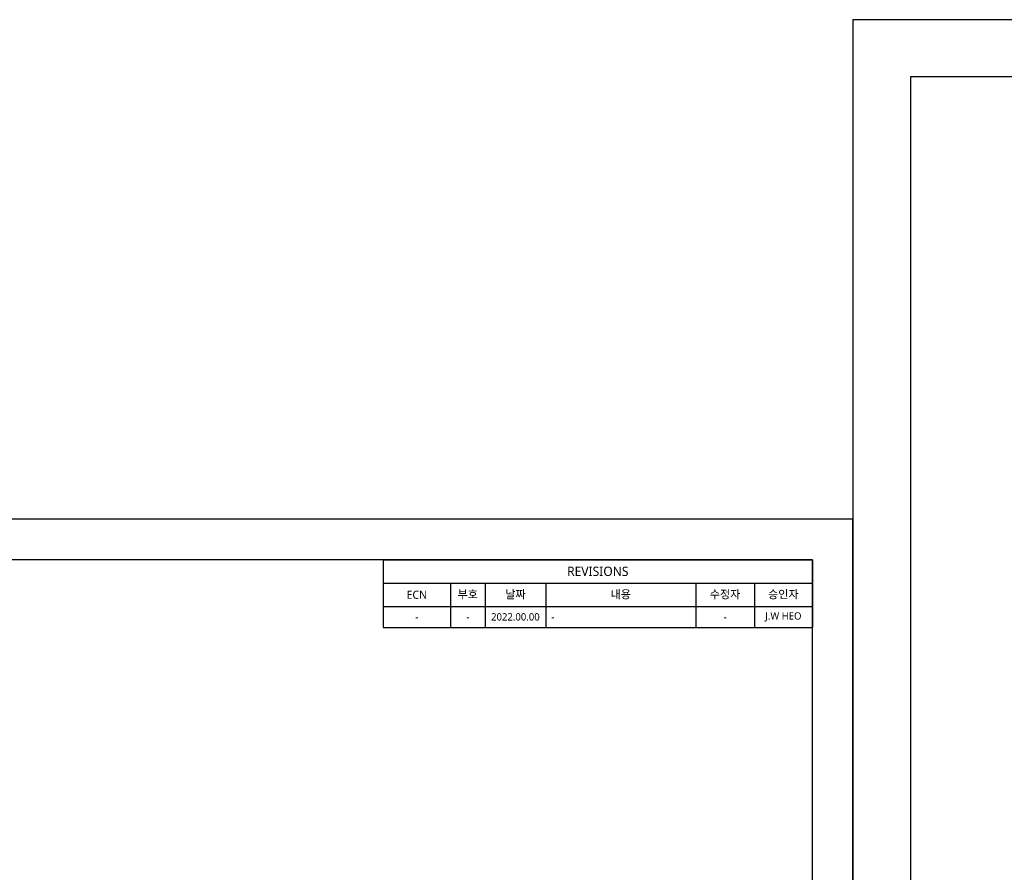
# Model space of a CAD drawing. Header units: millimetres. Extents: x 0 to 4378, y 0 to 2376.
# Tile 139 of 212: x 3579 to 3821, y 210 to 420. Entities that reach past the tile are written whole.
import ezdxf
from ezdxf.enums import TextEntityAlignment as Align

# ---------------------------------------------------------------- set-up
doc = ezdxf.new("R2010")
doc.units = ezdxf.units.MM
doc.header["$LTSCALE"] = 0.2
doc.layers.add('05_Section Line', color=3, linetype='Continuous')
doc.styles.add('Rainbow-2.5 Style', font='malgunsl.ttf')
doc.styles.add('Rainbow-4.0 Style', font='malgunsl.ttf')

# ---------------------------------------------------------------- blocks, each defined once
blk = doc.blocks.new('*T150')
at = {"color": 2, "transparency": 16777216}
for p, q in [((0, 0), (105.7, 0)), ((0, 0), (0, -16.67)), ((105.7, 0), (105.7, -16.67)), ((0, -5.77), (105.7, -5.77)), ((16.54, -5.77), (16.54, -16.67)), ((25.09, -5.77), (25.09, -16.67)), ((40.01, -5.77), (40.01, -16.67)), ((76.99, -5.77), (76.99, -16.67)), ((91.41, -5.77), (91.41, -16.67)), ((0, -11.54), (105.7, -11.54)), ((0, -16.67), (105.7, -16.67))]:
    blk.add_line(p, q, dxfattribs=at)
at = {"transparency": 16777216, "insert": (52.85, -2.88), "char_height": 2.277, "width": 102.9679, "attachment_point": 5, "style": 'Rainbow-2.5 Style'}
blk.add_mtext('REVISIONS', dxfattribs=at)
at = {"color": 7, "transparency": 16777216, "char_height": 2, "attachment_point": 5, "style": 'Rainbow-2.5 Style'}
for s, insert, width in [('부호', (20.82, -8.65), 5.8198), ('날짜', (32.55, -8.65), 12.1814), ('내용', (58.5, -8.65), 34.2539), ('수정자', (84.2, -8.65), 11.6854), ('승인자', (98.56, -8.65), 11.5568), ('ECN', (8.27, -8.65), 13.8104)]:
    blk.add_mtext(s, dxfattribs=dict(at, insert=insert, width=width))
at = {"color": 4, "transparency": 16777216, "char_height": 1.8, "style": 'Rainbow-2.5 Style'}
for s, insert, width, attachment_point in [('-', (8.27, -14.1), 13.8104, 5), ('-', (20.82, -14.1), 5.8198, 5), ('2022.00.00', (32.55, -14.1), 12.1814, 5), ('-', (41.37, -14.1), 34.2539, 4), ('-', (84.2, -14.1), 11.6854, 5), ('J.W HEO', (98.56, -14.1), 11.5568, 5)]:
    blk.add_mtext(s, dxfattribs=dict(at, insert=insert, width=width, attachment_point=attachment_point))
blk = doc.blocks.new('A$C04cd0c3c1123')
blk.add_lwpolyline([(0, 0), (420, 0), (420, 297), (0, 297)], close=True)
at = {"layer": '05_Section Line', "linetype": 'Continuous'}
blk.add_lwpolyline([(410, 10), (410, 287), (10, 287), (10, 10)], close=True, dxfattribs=at)
at = {"linetype": 'Continuous', "style": 'Rainbow-2.5 Style'}
for tag, p in [('PART_NAME', (371.5, 54.62)), ('DRAWING_NO', (364.5, 45.87)), ('REV', (401.25, 45.87)), ('제도', (383.75, 37.06)), ('DATE_1', (401.25, 37.06)), ('SCALE', (340, 34.5)), ('MATERIAL', (361, 34.5)), ('검도', (383.75, 30.06)), ('DATE_2', (401.25, 30.06)), ('승인', (383.75, 23.06)), ('DATE_3', (401.25, 23.06)), ('REFERENCE', (361, 20.5)), ('PAGE', (383.75, 16.12))]:
    blk.add_attdef(tag, text='', height=2.5, dxfattribs=at).set_placement(p, align=Align.MIDDLE_CENTER)
blk = doc.blocks.new('A$C5c51ae111123')
blk.add_lwpolyline([(0, 0), (594, 0), (594, 420), (0, 420)], close=True)
at = {"layer": '05_Section Line', "linetype": 'Continuous'}
blk.add_lwpolyline([(579.86, 14.14), (579.86, 405.9), (14.14, 405.9), (14.14, 14.14)], close=True, dxfattribs=at)
at = {"linetype": 'Continuous', "style": 'Rainbow-4.0 Style'}
for tag, p in [('PART_NAME', (525.41, 77.26)), ('DRAWING_NO', (515.51, 64.88)), ('REV', (567.48, 64.88)), ('제도', (542.73, 52.41)), ('DATE_1', (567.48, 52.41)), ('SCALE', (480.86, 48.79)), ('MATERIAL', (510.56, 48.79)), ('검도', (542.73, 42.51)), ('DATE_2', (567.48, 42.51)), ('승인', (542.73, 32.61)), ('DATE_3', (567.48, 32.61)), ('REFERENCE', (510.56, 28.99)), ('PAGE', (542.73, 22.81))]:
    blk.add_attdef(tag, text='', height=3.54, dxfattribs=at).set_placement(p, align=Align.MIDDLE_CENTER)

msp = doc.modelspace()

# ---------------------------------------------------------------- block references
for name, p in [('A$C5c51ae111123', (3784, 0)), ('A$C04cd0c3c1123', (3364, 0)), ('*T150', (3668.3, 287))]:
    msp.add_blockref(name, p)

doc.saveas('drawing.dxf')
